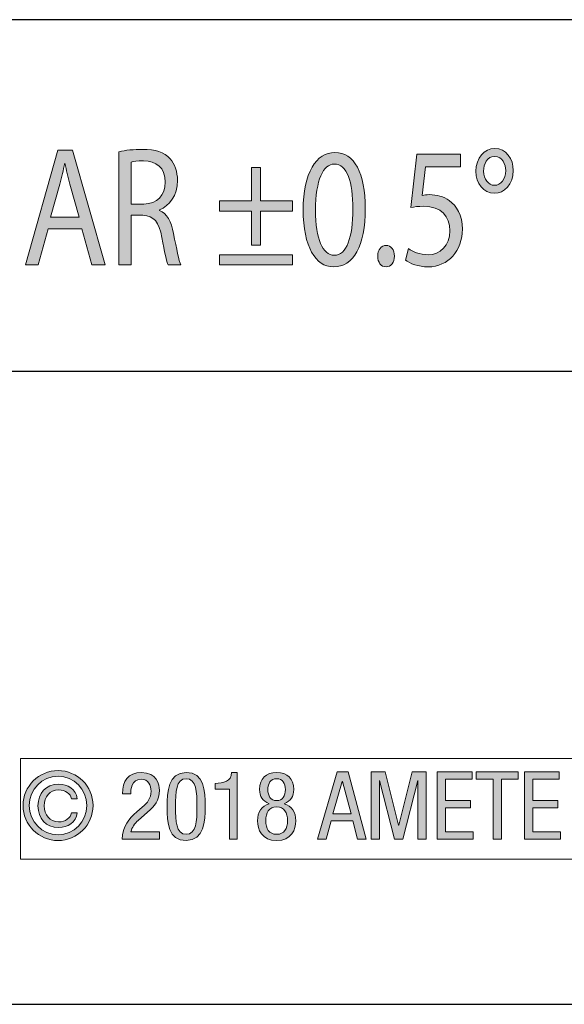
# Model space of a CAD drawing. Header units: inches. Extents: x -3.1 to 15.2, y -1.5 to 10.6.
# Tile 71 of 89: x 12.764 to 13.162, y -1.518 to -0.798. Entities that reach past the tile are written whole.
import ezdxf

# ---------------------------------------------------------------- set-up
doc = ezdxf.new("R2010")
doc.units = ezdxf.units.IN
doc.header["$MEASUREMENT"] = 0
doc.layers.add('chop', color=7, linetype='Continuous')

# ---------------------------------------------------------------- blocks, each defined once
blk = doc.blocks.new('block 3149')
at = {"layer": 'chop', "true_color": 0xffffff}
h = blk.add_hatch(color=7, dxfattribs=at)
h.dxf.hatch_style = 2
h.paths.add_polyline_path([(12.78499, -0.95097), (12.77778, -0.97734), (12.76851, -0.97734), (12.7921, -0.89349), (12.80291, -0.89349), (12.82661, -0.97734), (12.81703, -0.97734), (12.80961, -0.95097)])
edge = h.paths.add_edge_path()
edge.add_spline(control_points=[(12.80775, -0.9425), (12.80775, -0.9425), (12.80096, -0.91838), (12.80096, -0.91838), (12.79941, -0.9129), (12.79838, -0.90792), (12.79735, -0.90306), (12.79735, -0.90306), (12.79715, -0.90306), (12.79715, -0.90306), (12.79612, -0.90804), (12.79498, -0.91314), (12.79365, -0.91824), (12.79365, -0.91824), (12.78685, -0.9425), (12.78685, -0.9425), (12.78685, -0.9425), (12.80775, -0.9425), (12.80775, -0.9425)], knot_values=[0, 0, 0, 0, 1, 1, 1, 2, 2, 2, 3, 3, 3, 4, 4, 4, 5, 5, 5, 6, 6, 6, 6], degree=3, periodic=1)
h = blk.add_hatch(color=7, dxfattribs=at)
h.dxf.hatch_style = 2
edge = h.paths.add_edge_path()
edge.add_spline(control_points=[(12.83682, -0.89461), (12.84135, -0.89349), (12.84785, -0.89286), (12.85402, -0.89286), (12.86361, -0.89286), (12.86978, -0.89498), (12.8741, -0.89971), (12.8776, -0.90344), (12.87957, -0.90917), (12.87957, -0.91564), (12.87957, -0.9267), (12.87379, -0.93404), (12.86648, -0.93703), (12.86648, -0.93703), (12.86648, -0.93741), (12.86648, -0.93741), (12.87184, -0.93964), (12.87503, -0.94561), (12.87668, -0.95432), (12.87895, -0.96601), (12.88059, -0.97411), (12.88204, -0.97734), (12.88204, -0.97734), (12.87276, -0.97734), (12.87276, -0.97734), (12.87164, -0.97498), (12.87009, -0.96776), (12.86814, -0.9573), (12.86608, -0.94573), (12.86236, -0.94138), (12.85422, -0.94101), (12.85422, -0.94101), (12.84578, -0.94101), (12.84578, -0.94101), (12.84578, -0.94101), (12.84578, -0.97734), (12.84578, -0.97734), (12.84578, -0.97734), (12.83682, -0.97734), (12.83682, -0.97734), (12.83682, -0.97734), (12.83682, -0.89461), (12.83682, -0.89461)], knot_values=[0, 0, 0, 0, 1, 1, 1, 2, 2, 2, 3, 3, 3, 4, 4, 4, 5, 5, 5, 6, 6, 6, 7, 7, 7, 8, 8, 8, 9, 9, 9, 10, 10, 10, 11, 11, 11, 12, 12, 12, 13, 13, 13, 14, 14, 14, 14], degree=3, periodic=1)
edge = h.paths.add_edge_path()
edge.add_spline(control_points=[(12.84578, -0.93279), (12.84578, -0.93279), (12.85495, -0.93279), (12.85495, -0.93279), (12.86453, -0.93279), (12.87061, -0.92646), (12.87061, -0.91687), (12.87061, -0.90606), (12.86411, -0.90133), (12.85464, -0.9012), (12.85031, -0.9012), (12.84722, -0.90169), (12.84578, -0.90219), (12.84578, -0.90219), (12.84578, -0.93279), (12.84578, -0.93279)], knot_values=[0, 0, 0, 0, 1, 1, 1, 2, 2, 2, 3, 3, 3, 4, 4, 4, 5, 5, 5, 5], degree=3, periodic=1)
h = blk.add_hatch(color=7, dxfattribs=at)
h.dxf.hatch_style = 2
edge = h.paths.add_edge_path()
edge.add_spline(control_points=[(13.01679, -0.93604), (13.01679, -0.96353), (13.00836, -0.97871), (12.99352, -0.97871), (12.98044, -0.97871), (12.97158, -0.96389), (12.97137, -0.93715), (12.97137, -0.91003), (12.98105, -0.8951), (12.99466, -0.8951), (13.00876, -0.8951), (13.01679, -0.91028), (13.01679, -0.93604)], knot_values=[0, 0, 0, 0, 1, 1, 1, 2, 2, 2, 3, 3, 3, 4, 4, 4, 4], degree=3, periodic=1)
edge = h.paths.add_edge_path()
edge.add_spline(control_points=[(12.98044, -0.93728), (12.98044, -0.95831), (12.98579, -0.97024), (12.99403, -0.97024), (13.0033, -0.97024), (13.00773, -0.95718), (13.00773, -0.93654), (13.00773, -0.91663), (13.00351, -0.90356), (12.99414, -0.90356), (12.98621, -0.90356), (12.98044, -0.91526), (12.98044, -0.93728)], knot_values=[0, 0, 0, 0, 1, 1, 1, 2, 2, 2, 3, 3, 3, 4, 4, 4, 4], degree=3, periodic=1)
h = blk.add_hatch(color=7, dxfattribs=at)
h.dxf.hatch_style = 2
edge = h.paths.add_edge_path()
edge.add_spline(control_points=[(13.08644, -0.90568), (13.08644, -0.90568), (13.0609, -0.90568), (13.0609, -0.90568), (13.0609, -0.90568), (13.05832, -0.92646), (13.05832, -0.92646), (13.05987, -0.9262), (13.06131, -0.92596), (13.06377, -0.92596), (13.06893, -0.92596), (13.07408, -0.92733), (13.07821, -0.93031), (13.08346, -0.93392), (13.08778, -0.94089), (13.08778, -0.95109), (13.08778, -0.96689), (13.07738, -0.97871), (13.06285, -0.97871), (13.05554, -0.97871), (13.04936, -0.97621), (13.04617, -0.97373), (13.04617, -0.97373), (13.04843, -0.96539), (13.04843, -0.96539), (13.05122, -0.96738), (13.05667, -0.96988), (13.06276, -0.96988), (13.0713, -0.96988), (13.07861, -0.96315), (13.07861, -0.95232), (13.0785, -0.94188), (13.07274, -0.93442), (13.05935, -0.93442), (13.05554, -0.93442), (13.05256, -0.93491), (13.05008, -0.93529), (13.05008, -0.93529), (13.0544, -0.89647), (13.0544, -0.89647), (13.0544, -0.89647), (13.08644, -0.89647), (13.08644, -0.89647), (13.08644, -0.89647), (13.08644, -0.90568), (13.08644, -0.90568)], knot_values=[0, 0, 0, 0, 1, 1, 1, 2, 2, 2, 3, 3, 3, 4, 4, 4, 5, 5, 5, 6, 6, 6, 7, 7, 7, 8, 8, 8, 9, 9, 9, 10, 10, 10, 11, 11, 11, 12, 12, 12, 13, 13, 13, 14, 14, 14, 15, 15, 15, 15], degree=3, periodic=1)
h = blk.add_hatch(color=7, dxfattribs=at)
h.dxf.hatch_style = 2
edge = h.paths.add_edge_path()
edge.add_spline(control_points=[(13.12499, -0.9083), (13.12499, -0.91838), (13.11829, -0.92497), (13.11118, -0.92497), (13.10315, -0.92497), (13.09768, -0.91762), (13.09768, -0.90891), (13.09759, -0.89933), (13.10376, -0.89212), (13.11138, -0.89212), (13.11983, -0.89212), (13.12499, -0.89983), (13.12499, -0.9083)], knot_values=[0, 0, 0, 0, 1, 1, 1, 2, 2, 2, 3, 3, 3, 4, 4, 4, 4], degree=3, periodic=1)
edge = h.paths.add_edge_path()
edge.add_spline(control_points=[(13.10324, -0.90891), (13.10324, -0.91463), (13.10674, -0.91912), (13.11129, -0.91912), (13.11591, -0.91912), (13.11941, -0.91451), (13.11941, -0.90842), (13.11941, -0.90381), (13.11715, -0.89796), (13.11129, -0.89796), (13.10593, -0.89796), (13.10324, -0.90356), (13.10324, -0.90891)], knot_values=[0, 0, 0, 0, 1, 1, 1, 2, 2, 2, 3, 3, 3, 4, 4, 4, 4], degree=3, periodic=1)
h = blk.add_hatch(color=7, dxfattribs=at)
h.dxf.hatch_style = 2
h.paths.add_polyline_path([(12.94025, -0.90618), (12.94025, -0.93043), (12.96353, -0.93043), (12.96353, -0.93791), (12.94025, -0.93791), (12.94025, -0.96278), (12.93366, -0.96278), (12.93366, -0.93791), (12.91039, -0.93791), (12.91039, -0.93043), (12.93366, -0.93043), (12.93366, -0.90618)])
h.paths.add_polyline_path([(12.96353, -0.96988), (12.96353, -0.97734), (12.91039, -0.97734), (12.91039, -0.96988)])
h = blk.add_hatch(color=7, dxfattribs=at)
h.dxf.hatch_style = 2
edge = h.paths.add_edge_path()
edge.add_spline(control_points=[(13.02588, -0.97087), (13.02588, -0.96627), (13.02846, -0.96303), (13.03206, -0.96303), (13.03566, -0.96303), (13.03814, -0.96627), (13.03814, -0.97087), (13.03814, -0.97534), (13.03577, -0.97871), (13.03196, -0.97871), (13.02835, -0.97871), (13.02588, -0.97534), (13.02588, -0.97087)], knot_values=[0, 0, 0, 0, 1, 1, 1, 2, 2, 2, 3, 3, 3, 4, 4, 4, 4], degree=3, periodic=1)
at = {"layer": 'chop', "lineweight": 0}
for points in [[(12.78499, -0.95097), (12.77778, -0.97734), (12.76851, -0.97734), (12.7921, -0.89349), (12.80291, -0.89349), (12.82661, -0.97734), (12.81703, -0.97734), (12.80961, -0.95097), (12.78499, -0.95097)], [(12.94025, -0.90618), (12.94025, -0.93043), (12.96353, -0.93043), (12.96353, -0.93791), (12.94025, -0.93791), (12.94025, -0.96278), (12.93366, -0.96278), (12.93366, -0.93791), (12.91039, -0.93791), (12.91039, -0.93043), (12.93366, -0.93043), (12.93366, -0.90618), (12.94025, -0.90618)], [(12.96353, -0.96988), (12.96353, -0.97734), (12.91039, -0.97734), (12.91039, -0.96988), (12.96353, -0.96988)]]:
    blk.add_lwpolyline(points, dxfattribs=at)
for points, knots in [([(12.83682, -0.89461), (12.84135, -0.89349), (12.84785, -0.89286), (12.85402, -0.89286), (12.86361, -0.89286), (12.86978, -0.89498), (12.8741, -0.89971), (12.8776, -0.90344), (12.87957, -0.90917), (12.87957, -0.91564), (12.87957, -0.9267), (12.87379, -0.93404), (12.86648, -0.93703), (12.86648, -0.93703), (12.86648, -0.93741), (12.86648, -0.93741), (12.87184, -0.93964), (12.87503, -0.94561), (12.87668, -0.95432), (12.87895, -0.96601), (12.88059, -0.97411), (12.88204, -0.97734), (12.88204, -0.97734), (12.87276, -0.97734), (12.87276, -0.97734), (12.87164, -0.97498), (12.87009, -0.96776), (12.86814, -0.9573), (12.86608, -0.94573), (12.86236, -0.94138), (12.85422, -0.94101), (12.85422, -0.94101), (12.84578, -0.94101), (12.84578, -0.94101), (12.84578, -0.94101), (12.84578, -0.97734), (12.84578, -0.97734), (12.84578, -0.97734), (12.83682, -0.97734), (12.83682, -0.97734), (12.83682, -0.97734), (12.83682, -0.89461), (12.83682, -0.89461)], [0, 0, 0, 0, 1, 1, 1, 2, 2, 2, 3, 3, 3, 4, 4, 4, 5, 5, 5, 6, 6, 6, 7, 7, 7, 8, 8, 8, 9, 9, 9, 10, 10, 10, 11, 11, 11, 12, 12, 12, 13, 13, 13, 14, 14, 14, 14]), ([(13.01679, -0.93604), (13.01679, -0.96353), (13.00836, -0.97871), (12.99352, -0.97871), (12.98044, -0.97871), (12.97158, -0.96389), (12.97137, -0.93715), (12.97137, -0.91003), (12.98105, -0.8951), (12.99466, -0.8951), (13.00876, -0.8951), (13.01679, -0.91028), (13.01679, -0.93604)], [0, 0, 0, 0, 1, 1, 1, 2, 2, 2, 3, 3, 3, 4, 4, 4, 4]), ([(13.08644, -0.90568), (13.08644, -0.90568), (13.0609, -0.90568), (13.0609, -0.90568), (13.0609, -0.90568), (13.05832, -0.92646), (13.05832, -0.92646), (13.05987, -0.9262), (13.06131, -0.92596), (13.06377, -0.92596), (13.06893, -0.92596), (13.07408, -0.92733), (13.07821, -0.93031), (13.08346, -0.93392), (13.08778, -0.94089), (13.08778, -0.95109), (13.08778, -0.96689), (13.07738, -0.97871), (13.06285, -0.97871), (13.05554, -0.97871), (13.04936, -0.97621), (13.04617, -0.97373), (13.04617, -0.97373), (13.04843, -0.96539), (13.04843, -0.96539), (13.05122, -0.96738), (13.05667, -0.96988), (13.06276, -0.96988), (13.0713, -0.96988), (13.07861, -0.96315), (13.07861, -0.95232), (13.0785, -0.94188), (13.07274, -0.93442), (13.05935, -0.93442), (13.05554, -0.93442), (13.05256, -0.93491), (13.05008, -0.93529), (13.05008, -0.93529), (13.0544, -0.89647), (13.0544, -0.89647), (13.0544, -0.89647), (13.08644, -0.89647), (13.08644, -0.89647), (13.08644, -0.89647), (13.08644, -0.90568), (13.08644, -0.90568)], [0, 0, 0, 0, 1, 1, 1, 2, 2, 2, 3, 3, 3, 4, 4, 4, 5, 5, 5, 6, 6, 6, 7, 7, 7, 8, 8, 8, 9, 9, 9, 10, 10, 10, 11, 11, 11, 12, 12, 12, 13, 13, 13, 14, 14, 14, 15, 15, 15, 15]), ([(13.12499, -0.9083), (13.12499, -0.91838), (13.11829, -0.92497), (13.11118, -0.92497), (13.10315, -0.92497), (13.09768, -0.91762), (13.09768, -0.90891), (13.09759, -0.89933), (13.10376, -0.89212), (13.11138, -0.89212), (13.11983, -0.89212), (13.12499, -0.89983), (13.12499, -0.9083)], [0, 0, 0, 0, 1, 1, 1, 2, 2, 2, 3, 3, 3, 4, 4, 4, 4]), ([(13.10324, -0.90891), (13.10324, -0.91463), (13.10674, -0.91912), (13.11129, -0.91912), (13.11591, -0.91912), (13.11941, -0.91451), (13.11941, -0.90842), (13.11941, -0.90381), (13.11715, -0.89796), (13.11129, -0.89796), (13.10593, -0.89796), (13.10324, -0.90356), (13.10324, -0.90891)], [0, 0, 0, 0, 1, 1, 1, 2, 2, 2, 3, 3, 3, 4, 4, 4, 4]), ([(12.80775, -0.9425), (12.80775, -0.9425), (12.80096, -0.91838), (12.80096, -0.91838), (12.79941, -0.9129), (12.79838, -0.90792), (12.79735, -0.90306), (12.79735, -0.90306), (12.79715, -0.90306), (12.79715, -0.90306), (12.79612, -0.90804), (12.79498, -0.91314), (12.79365, -0.91824), (12.79365, -0.91824), (12.78685, -0.9425), (12.78685, -0.9425), (12.78685, -0.9425), (12.80775, -0.9425), (12.80775, -0.9425)], [0, 0, 0, 0, 1, 1, 1, 2, 2, 2, 3, 3, 3, 4, 4, 4, 5, 5, 5, 6, 6, 6, 6]), ([(12.84578, -0.93279), (12.84578, -0.93279), (12.85495, -0.93279), (12.85495, -0.93279), (12.86453, -0.93279), (12.87061, -0.92646), (12.87061, -0.91687), (12.87061, -0.90606), (12.86411, -0.90133), (12.85464, -0.9012), (12.85031, -0.9012), (12.84722, -0.90169), (12.84578, -0.90219), (12.84578, -0.90219), (12.84578, -0.93279), (12.84578, -0.93279)], [0, 0, 0, 0, 1, 1, 1, 2, 2, 2, 3, 3, 3, 4, 4, 4, 5, 5, 5, 5]), ([(12.98044, -0.93728), (12.98044, -0.95831), (12.98579, -0.97024), (12.99403, -0.97024), (13.0033, -0.97024), (13.00773, -0.95718), (13.00773, -0.93654), (13.00773, -0.91663), (13.00351, -0.90356), (12.99414, -0.90356), (12.98621, -0.90356), (12.98044, -0.91526), (12.98044, -0.93728)], [0, 0, 0, 0, 1, 1, 1, 2, 2, 2, 3, 3, 3, 4, 4, 4, 4]), ([(13.02588, -0.97087), (13.02588, -0.96627), (13.02846, -0.96303), (13.03206, -0.96303), (13.03566, -0.96303), (13.03814, -0.96627), (13.03814, -0.97087), (13.03814, -0.97534), (13.03577, -0.97871), (13.03196, -0.97871), (13.02835, -0.97871), (13.02588, -0.97534), (13.02588, -0.97087)], [0, 0, 0, 0, 1, 1, 1, 2, 2, 2, 3, 3, 3, 4, 4, 4, 4])]:
    blk.add_open_spline(points, degree=3, knots=knots, dxfattribs=at)
blk = doc.blocks.new('block 3148')
at = {"layer": 'chop'}
blk.add_blockref('block 3149', (0, 0), dxfattribs=at)
blk = doc.blocks.new('block 3183')
at = {"layer": 'chop', "color": 7, "lineweight": 30, "true_color": 0xffffff}
blk.add_lwpolyline([(-3.01312, -1.51754), (15.17438, -1.51754)], dxfattribs=at)
blk = doc.blocks.new('block 3185')
at = {"layer": 'chop', "color": 7, "lineweight": 30, "true_color": 0xffffff}
blk.add_lwpolyline([(-2.53102, -1.05495), (14.72323, -1.05495)], dxfattribs=at)
blk = doc.blocks.new('block 3187')
at = {"layer": 'chop', "color": 7, "lineweight": 30, "true_color": 0xffffff}
blk.add_lwpolyline([(14.70231, -0.79811), (10.01752, -0.79811)], dxfattribs=at)
blk = doc.blocks.new('block 3113')
at = {"layer": 'chop'}
for name in ['block 3187', 'block 3148', 'block 3185', 'block 3183']:
    blk.add_blockref(name, (0, 0), dxfattribs=at)
blk = doc.blocks.new('block 3237')
at = {"layer": 'chop', "true_color": 0x231f20}
h = blk.add_hatch(color=179, dxfattribs=at)
h.dxf.hatch_style = 2
edge = h.paths.add_edge_path()
edge.add_spline(control_points=[(12.79228, -1.34677), (12.8064, -1.34677), (12.81783, -1.35821), (12.81783, -1.37233), (12.81783, -1.38645), (12.8064, -1.39788), (12.79228, -1.39788), (12.77816, -1.39788), (12.76672, -1.38645), (12.76672, -1.37233), (12.76672, -1.35821), (12.77816, -1.34677), (12.79228, -1.34677)], knot_values=[0, 0, 0, 0, 1, 1, 1, 2, 2, 2, 3, 3, 3, 4, 4, 4, 4], degree=3, periodic=1)
edge = h.paths.add_edge_path()
edge.add_spline(control_points=[(12.81329, -1.37233), (12.81329, -1.36049), (12.80391, -1.35091), (12.79228, -1.35091), (12.78064, -1.35091), (12.77127, -1.36049), (12.77127, -1.37233), (12.77127, -1.38418), (12.78064, -1.39374), (12.79228, -1.39374), (12.80391, -1.39374), (12.81329, -1.38418), (12.81329, -1.37233)], knot_values=[0, 0, 0, 0, 1, 1, 1, 2, 2, 2, 3, 3, 3, 4, 4, 4, 4], degree=3, periodic=1)
edge = h.paths.add_edge_path()
edge.add_spline(control_points=[(12.80626, -1.3777), (12.8053, -1.38472), (12.79951, -1.38837), (12.7927, -1.38837), (12.78333, -1.38837), (12.77762, -1.38184), (12.77762, -1.37253), (12.77762, -1.36324), (12.78333, -1.35669), (12.7927, -1.35669), (12.79951, -1.35669), (12.8053, -1.3602), (12.80626, -1.36736), (12.80626, -1.36736), (12.80212, -1.36736), (12.80212, -1.36736), (12.80138, -1.36372), (12.7978, -1.36083), (12.7927, -1.36083), (12.78621, -1.36083), (12.78216, -1.36606), (12.78216, -1.37253), (12.78216, -1.37901), (12.78621, -1.38425), (12.7927, -1.38425), (12.7978, -1.38425), (12.80138, -1.38135), (12.80212, -1.3777), (12.80212, -1.3777), (12.80626, -1.3777), (12.80626, -1.3777)], knot_values=[0, 0, 0, 0, 1, 1, 1, 2, 2, 2, 3, 3, 3, 4, 4, 4, 5, 5, 5, 6, 6, 6, 7, 7, 7, 8, 8, 8, 9, 9, 9, 10, 10, 10, 10], degree=3, periodic=1)
at = {"layer": 'chop', "lineweight": 0}
for points, knots in [([(12.79228, -1.34677), (12.8064, -1.34677), (12.81783, -1.35821), (12.81783, -1.37233), (12.81783, -1.38645), (12.8064, -1.39788), (12.79228, -1.39788), (12.77816, -1.39788), (12.76672, -1.38645), (12.76672, -1.37233), (12.76672, -1.35821), (12.77816, -1.34677), (12.79228, -1.34677)], [0, 0, 0, 0, 1, 1, 1, 2, 2, 2, 3, 3, 3, 4, 4, 4, 4]), ([(12.81329, -1.37233), (12.81329, -1.36049), (12.80391, -1.35091), (12.79228, -1.35091), (12.78064, -1.35091), (12.77127, -1.36049), (12.77127, -1.37233), (12.77127, -1.38418), (12.78064, -1.39374), (12.79228, -1.39374), (12.80391, -1.39374), (12.81329, -1.38418), (12.81329, -1.37233)], [0, 0, 0, 0, 1, 1, 1, 2, 2, 2, 3, 3, 3, 4, 4, 4, 4]), ([(12.80626, -1.3777), (12.8053, -1.38472), (12.79951, -1.38837), (12.7927, -1.38837), (12.78333, -1.38837), (12.77762, -1.38184), (12.77762, -1.37253), (12.77762, -1.36324), (12.78333, -1.35669), (12.7927, -1.35669), (12.79951, -1.35669), (12.8053, -1.3602), (12.80626, -1.36736), (12.80626, -1.36736), (12.80212, -1.36736), (12.80212, -1.36736), (12.80138, -1.36372), (12.7978, -1.36083), (12.7927, -1.36083), (12.78621, -1.36083), (12.78216, -1.36606), (12.78216, -1.37253), (12.78216, -1.37901), (12.78621, -1.38425), (12.7927, -1.38425), (12.7978, -1.38425), (12.80138, -1.38135), (12.80212, -1.3777), (12.80212, -1.3777), (12.80626, -1.3777), (12.80626, -1.3777)], [0, 0, 0, 0, 1, 1, 1, 2, 2, 2, 3, 3, 3, 4, 4, 4, 5, 5, 5, 6, 6, 6, 7, 7, 7, 8, 8, 8, 9, 9, 9, 10, 10, 10, 10])]:
    blk.add_open_spline(points, degree=3, knots=knots, dxfattribs=at)
blk = doc.blocks.new('block 3238')
at = {"layer": 'chop', "true_color": 0x231f20}
h = blk.add_hatch(color=179, dxfattribs=at)
h.dxf.hatch_style = 2
edge = h.paths.add_edge_path()
edge.add_spline(control_points=[(12.86651, -1.39692), (12.86651, -1.39692), (12.83923, -1.39692), (12.83923, -1.39692), (12.83923, -1.38783), (12.84433, -1.38163), (12.84977, -1.37694), (12.84977, -1.37694), (12.85377, -1.37358), (12.85377, -1.37358), (12.85769, -1.3702), (12.86024, -1.36723), (12.86024, -1.36186), (12.86024, -1.35765), (12.85838, -1.35311), (12.85315, -1.35311), (12.84565, -1.35311), (12.84543, -1.36089), (12.84543, -1.36365), (12.84543, -1.36365), (12.83937, -1.36365), (12.83937, -1.36365), (12.83937, -1.35442), (12.84323, -1.34816), (12.85322, -1.34816), (12.86452, -1.34816), (12.86631, -1.35691), (12.86631, -1.36117), (12.86631, -1.36861), (12.8632, -1.37253), (12.85776, -1.37722), (12.85776, -1.37722), (12.85087, -1.38321), (12.85087, -1.38321), (12.84819, -1.38548), (12.84626, -1.38831), (12.84557, -1.39155), (12.84557, -1.39155), (12.86651, -1.39155), (12.86651, -1.39155), (12.86651, -1.39155), (12.86651, -1.39692), (12.86651, -1.39692)], knot_values=[0, 0, 0, 0, 1, 1, 1, 2, 2, 2, 3, 3, 3, 4, 4, 4, 5, 5, 5, 6, 6, 6, 7, 7, 7, 8, 8, 8, 9, 9, 9, 10, 10, 10, 11, 11, 11, 12, 12, 12, 13, 13, 13, 14, 14, 14, 14], degree=3, periodic=1)
h = blk.add_hatch(color=179, dxfattribs=at)
h.dxf.hatch_style = 2
edge = h.paths.add_edge_path()
edge.add_spline(control_points=[(12.87202, -1.37322), (12.87202, -1.36248), (12.87278, -1.34816), (12.88593, -1.34816), (12.89909, -1.34816), (12.89985, -1.36125), (12.89985, -1.37322), (12.89985, -1.38356), (12.89909, -1.39788), (12.88593, -1.39788), (12.87278, -1.39788), (12.87202, -1.38479), (12.87202, -1.37322)], knot_values=[0, 0, 0, 0, 1, 1, 1, 2, 2, 2, 3, 3, 3, 4, 4, 4, 4], degree=3, periodic=1)
edge = h.paths.add_edge_path()
edge.add_spline(control_points=[(12.88593, -1.39334), (12.89336, -1.39334), (12.89379, -1.38349), (12.89379, -1.37322), (12.89379, -1.36248), (12.89336, -1.3527), (12.88593, -1.3527), (12.87849, -1.3527), (12.87808, -1.36248), (12.87808, -1.37322), (12.87808, -1.38349), (12.87849, -1.39334), (12.88593, -1.39334)], knot_values=[0, 0, 0, 0, 1, 1, 1, 2, 2, 2, 3, 3, 3, 4, 4, 4, 4], degree=3, periodic=1)
h = blk.add_hatch(color=179, dxfattribs=at)
h.dxf.hatch_style = 2
edge = h.paths.add_edge_path()
edge.add_spline(control_points=[(12.90706, -1.35615), (12.91319, -1.35579), (12.91885, -1.35503), (12.91912, -1.34816), (12.91912, -1.34816), (12.92326, -1.34816), (12.92326, -1.34816), (12.92326, -1.34816), (12.92326, -1.39692), (12.92326, -1.39692), (12.92326, -1.39692), (12.91747, -1.39692), (12.91747, -1.39692), (12.91747, -1.39692), (12.91747, -1.36027), (12.91747, -1.36027), (12.91747, -1.36027), (12.90706, -1.36027), (12.90706, -1.36027), (12.90706, -1.36027), (12.90706, -1.35615), (12.90706, -1.35615)], knot_values=[0, 0, 0, 0, 1, 1, 1, 2, 2, 2, 3, 3, 3, 4, 4, 4, 5, 5, 5, 6, 6, 6, 7, 7, 7, 7], degree=3, periodic=1)
h = blk.add_hatch(color=179, dxfattribs=at)
h.dxf.hatch_style = 2
edge = h.paths.add_edge_path()
edge.add_spline(control_points=[(12.94667, -1.37096), (12.94177, -1.36895), (12.93958, -1.36579), (12.93958, -1.36056), (12.93958, -1.3527), (12.94432, -1.34816), (12.95204, -1.34816), (12.95974, -1.34816), (12.9645, -1.3527), (12.9645, -1.36056), (12.9645, -1.36579), (12.96229, -1.36895), (12.95741, -1.37096), (12.96326, -1.37288), (12.96602, -1.37694), (12.96602, -1.38349), (12.96602, -1.38989), (12.96299, -1.39788), (12.95204, -1.39788), (12.94108, -1.39788), (12.93806, -1.38989), (12.93806, -1.38349), (12.93806, -1.37694), (12.94081, -1.37288), (12.94667, -1.37096)], knot_values=[0, 0, 0, 0, 1, 1, 1, 2, 2, 2, 3, 3, 3, 4, 4, 4, 5, 5, 5, 6, 6, 6, 7, 7, 7, 8, 8, 8, 8], degree=3, periodic=1)
edge = h.paths.add_edge_path()
edge.add_spline(control_points=[(12.95204, -1.39334), (12.95768, -1.39334), (12.95996, -1.389), (12.95996, -1.38329), (12.95996, -1.37756), (12.95768, -1.37322), (12.95204, -1.37322), (12.94638, -1.37322), (12.94412, -1.37756), (12.94412, -1.38329), (12.94412, -1.389), (12.94638, -1.39334), (12.95204, -1.39334)], knot_values=[0, 0, 0, 0, 1, 1, 1, 2, 2, 2, 3, 3, 3, 4, 4, 4, 4], degree=3, periodic=1)
edge = h.paths.add_edge_path()
edge.add_spline(control_points=[(12.94562, -1.36069), (12.94562, -1.36523), (12.94756, -1.36868), (12.95204, -1.36868), (12.95645, -1.36868), (12.95844, -1.36523), (12.95844, -1.36069), (12.95844, -1.35608), (12.95645, -1.3527), (12.95204, -1.3527), (12.94756, -1.3527), (12.94562, -1.35608), (12.94562, -1.36069)], knot_values=[0, 0, 0, 0, 1, 1, 1, 2, 2, 2, 3, 3, 3, 4, 4, 4, 4], degree=3, periodic=1)
h = blk.add_hatch(color=179, dxfattribs=at)
h.dxf.hatch_style = 2
h.paths.add_polyline_path([(12.99616, -1.34774), (13.0043, -1.34774), (13.01752, -1.39692), (13.01118, -1.39692), (13.00768, -1.38342), (12.99197, -1.38342), (12.98832, -1.39692), (12.98197, -1.39692)])
h.paths.add_polyline_path([(12.9932, -1.37846), (13.00643, -1.37846), (13.00016, -1.3547), (13.00003, -1.3547)])
h = blk.add_hatch(color=179, dxfattribs=at)
h.dxf.hatch_style = 2
h.paths.add_polyline_path([(13.0211, -1.34774), (13.03129, -1.34774), (13.04114, -1.38672), (13.04129, -1.38672), (13.05113, -1.34774), (13.06132, -1.34774), (13.06132, -1.39692), (13.05526, -1.39692), (13.05526, -1.35394), (13.05512, -1.35394), (13.04424, -1.39692), (13.03818, -1.39692), (13.0273, -1.35394), (13.02717, -1.35394), (13.02717, -1.39692), (13.0211, -1.39692)])
h = blk.add_hatch(color=179, dxfattribs=at)
h.dxf.hatch_style = 2
h.paths.add_polyline_path([(13.06944, -1.34774), (13.09485, -1.34774), (13.09485, -1.35311), (13.07549, -1.35311), (13.07549, -1.36854), (13.09375, -1.36854), (13.09375, -1.37391), (13.07549, -1.37391), (13.07549, -1.39155), (13.09568, -1.39155), (13.09568, -1.39692), (13.06944, -1.39692)])
h = blk.add_hatch(color=179, dxfattribs=at)
h.dxf.hatch_style = 2
h.paths.add_polyline_path([(13.11625, -1.39692), (13.1102, -1.39692), (13.1102, -1.35311), (13.09787, -1.35311), (13.09787, -1.34774), (13.12866, -1.34774), (13.12866, -1.35311), (13.11625, -1.35311)])
h = blk.add_hatch(color=179, dxfattribs=at)
h.dxf.hatch_style = 2
h.paths.add_polyline_path([(13.13321, -1.34774), (13.15861, -1.34774), (13.15861, -1.35311), (13.13926, -1.35311), (13.13926, -1.36854), (13.15751, -1.36854), (13.15751, -1.37391), (13.13926, -1.37391), (13.13926, -1.39155), (13.15944, -1.39155), (13.15944, -1.39692), (13.13321, -1.39692)])
at = {"layer": 'chop', "lineweight": 0}
for points in [[(12.99616, -1.34774), (13.0043, -1.34774), (13.01752, -1.39692), (13.01118, -1.39692), (13.00768, -1.38342), (12.99197, -1.38342), (12.98832, -1.39692), (12.98197, -1.39692), (12.99616, -1.34774)], [(13.0211, -1.34774), (13.03129, -1.34774), (13.04114, -1.38672), (13.04129, -1.38672), (13.05113, -1.34774), (13.06132, -1.34774), (13.06132, -1.39692), (13.05526, -1.39692), (13.05526, -1.35394), (13.05512, -1.35394), (13.04424, -1.39692), (13.03818, -1.39692), (13.0273, -1.35394), (13.02717, -1.35394), (13.02717, -1.39692), (13.0211, -1.39692), (13.0211, -1.34774)], [(13.06944, -1.34774), (13.09485, -1.34774), (13.09485, -1.35311), (13.07549, -1.35311), (13.07549, -1.36854), (13.09375, -1.36854), (13.09375, -1.37391), (13.07549, -1.37391), (13.07549, -1.39155), (13.09568, -1.39155), (13.09568, -1.39692), (13.06944, -1.39692), (13.06944, -1.34774)], [(13.11625, -1.39692), (13.1102, -1.39692), (13.1102, -1.35311), (13.09787, -1.35311), (13.09787, -1.34774), (13.12866, -1.34774), (13.12866, -1.35311), (13.11625, -1.35311), (13.11625, -1.39692)], [(13.13321, -1.34774), (13.15861, -1.34774), (13.15861, -1.35311), (13.13926, -1.35311), (13.13926, -1.36854), (13.15751, -1.36854), (13.15751, -1.37391), (13.13926, -1.37391), (13.13926, -1.39155), (13.15944, -1.39155), (13.15944, -1.39692), (13.13321, -1.39692), (13.13321, -1.34774)], [(12.9932, -1.37846), (13.00643, -1.37846), (13.00016, -1.3547), (13.00003, -1.3547), (12.9932, -1.37846)]]:
    blk.add_lwpolyline(points, dxfattribs=at)
for points, knots in [([(12.86651, -1.39692), (12.86651, -1.39692), (12.83923, -1.39692), (12.83923, -1.39692), (12.83923, -1.38783), (12.84433, -1.38163), (12.84977, -1.37694), (12.84977, -1.37694), (12.85377, -1.37358), (12.85377, -1.37358), (12.85769, -1.3702), (12.86024, -1.36723), (12.86024, -1.36186), (12.86024, -1.35765), (12.85838, -1.35311), (12.85315, -1.35311), (12.84565, -1.35311), (12.84543, -1.36089), (12.84543, -1.36365), (12.84543, -1.36365), (12.83937, -1.36365), (12.83937, -1.36365), (12.83937, -1.35442), (12.84323, -1.34816), (12.85322, -1.34816), (12.86452, -1.34816), (12.86631, -1.35691), (12.86631, -1.36117), (12.86631, -1.36861), (12.8632, -1.37253), (12.85776, -1.37722), (12.85776, -1.37722), (12.85087, -1.38321), (12.85087, -1.38321), (12.84819, -1.38548), (12.84626, -1.38831), (12.84557, -1.39155), (12.84557, -1.39155), (12.86651, -1.39155), (12.86651, -1.39155), (12.86651, -1.39155), (12.86651, -1.39692), (12.86651, -1.39692)], [0, 0, 0, 0, 1, 1, 1, 2, 2, 2, 3, 3, 3, 4, 4, 4, 5, 5, 5, 6, 6, 6, 7, 7, 7, 8, 8, 8, 9, 9, 9, 10, 10, 10, 11, 11, 11, 12, 12, 12, 13, 13, 13, 14, 14, 14, 14]), ([(12.87202, -1.37322), (12.87202, -1.36248), (12.87278, -1.34816), (12.88593, -1.34816), (12.89909, -1.34816), (12.89985, -1.36125), (12.89985, -1.37322), (12.89985, -1.38356), (12.89909, -1.39788), (12.88593, -1.39788), (12.87278, -1.39788), (12.87202, -1.38479), (12.87202, -1.37322)], [0, 0, 0, 0, 1, 1, 1, 2, 2, 2, 3, 3, 3, 4, 4, 4, 4]), ([(12.90706, -1.35615), (12.91319, -1.35579), (12.91885, -1.35503), (12.91912, -1.34816), (12.91912, -1.34816), (12.92326, -1.34816), (12.92326, -1.34816), (12.92326, -1.34816), (12.92326, -1.39692), (12.92326, -1.39692), (12.92326, -1.39692), (12.91747, -1.39692), (12.91747, -1.39692), (12.91747, -1.39692), (12.91747, -1.36027), (12.91747, -1.36027), (12.91747, -1.36027), (12.90706, -1.36027), (12.90706, -1.36027), (12.90706, -1.36027), (12.90706, -1.35615), (12.90706, -1.35615)], [0, 0, 0, 0, 1, 1, 1, 2, 2, 2, 3, 3, 3, 4, 4, 4, 5, 5, 5, 6, 6, 6, 7, 7, 7, 7]), ([(12.94667, -1.37096), (12.94177, -1.36895), (12.93958, -1.36579), (12.93958, -1.36056), (12.93958, -1.3527), (12.94432, -1.34816), (12.95204, -1.34816), (12.95974, -1.34816), (12.9645, -1.3527), (12.9645, -1.36056), (12.9645, -1.36579), (12.96229, -1.36895), (12.95741, -1.37096), (12.96326, -1.37288), (12.96602, -1.37694), (12.96602, -1.38349), (12.96602, -1.38989), (12.96299, -1.39788), (12.95204, -1.39788), (12.94108, -1.39788), (12.93806, -1.38989), (12.93806, -1.38349), (12.93806, -1.37694), (12.94081, -1.37288), (12.94667, -1.37096)], [0, 0, 0, 0, 1, 1, 1, 2, 2, 2, 3, 3, 3, 4, 4, 4, 5, 5, 5, 6, 6, 6, 7, 7, 7, 8, 8, 8, 8]), ([(12.88593, -1.39334), (12.89336, -1.39334), (12.89379, -1.38349), (12.89379, -1.37322), (12.89379, -1.36248), (12.89336, -1.3527), (12.88593, -1.3527), (12.87849, -1.3527), (12.87808, -1.36248), (12.87808, -1.37322), (12.87808, -1.38349), (12.87849, -1.39334), (12.88593, -1.39334)], [0, 0, 0, 0, 1, 1, 1, 2, 2, 2, 3, 3, 3, 4, 4, 4, 4]), ([(12.94562, -1.36069), (12.94562, -1.36523), (12.94756, -1.36868), (12.95204, -1.36868), (12.95645, -1.36868), (12.95844, -1.36523), (12.95844, -1.36069), (12.95844, -1.35608), (12.95645, -1.3527), (12.95204, -1.3527), (12.94756, -1.3527), (12.94562, -1.35608), (12.94562, -1.36069)], [0, 0, 0, 0, 1, 1, 1, 2, 2, 2, 3, 3, 3, 4, 4, 4, 4]), ([(12.95204, -1.39334), (12.95768, -1.39334), (12.95996, -1.389), (12.95996, -1.38329), (12.95996, -1.37756), (12.95768, -1.37322), (12.95204, -1.37322), (12.94638, -1.37322), (12.94412, -1.37756), (12.94412, -1.38329), (12.94412, -1.389), (12.94638, -1.39334), (12.95204, -1.39334)], [0, 0, 0, 0, 1, 1, 1, 2, 2, 2, 3, 3, 3, 4, 4, 4, 4])]:
    blk.add_open_spline(points, degree=3, knots=knots, dxfattribs=at)
blk = doc.blocks.new('block 3236')
at = {"layer": 'chop', "lineweight": 0}
blk.add_lwpolyline([(12.76473, -1.3379), (14.71651, -1.3379), (14.71651, -1.41152), (12.76473, -1.41152), (12.76473, -1.3379)], dxfattribs=at)
at = {"layer": 'chop'}
for name in ['block 3237', 'block 3238']:
    blk.add_blockref(name, (0, 0), dxfattribs=at)
blk = doc.blocks.new('block 3235')
at = {"layer": 'chop', "lineweight": 0}
blk.add_lwpolyline([(12.76473, -1.33791), (14.71651, -1.33791), (14.71651, -1.41152), (12.76473, -1.41152), (12.76473, -1.33791)], dxfattribs=at)
at = {"layer": 'chop'}
blk.add_blockref('block 3236', (0, 0), dxfattribs=at)
blk = doc.blocks.new('block 3234')
at = {"layer": 'chop'}
blk.add_blockref('block 3235', (0, 0), dxfattribs=at)

msp = doc.modelspace()

# ---------------------------------------------------------------- block references
at = {"layer": 'chop'}
for name in ['block 3113', 'block 3234']:
    msp.add_blockref(name, (0, 0), dxfattribs=at)

doc.saveas('drawing.dxf')
